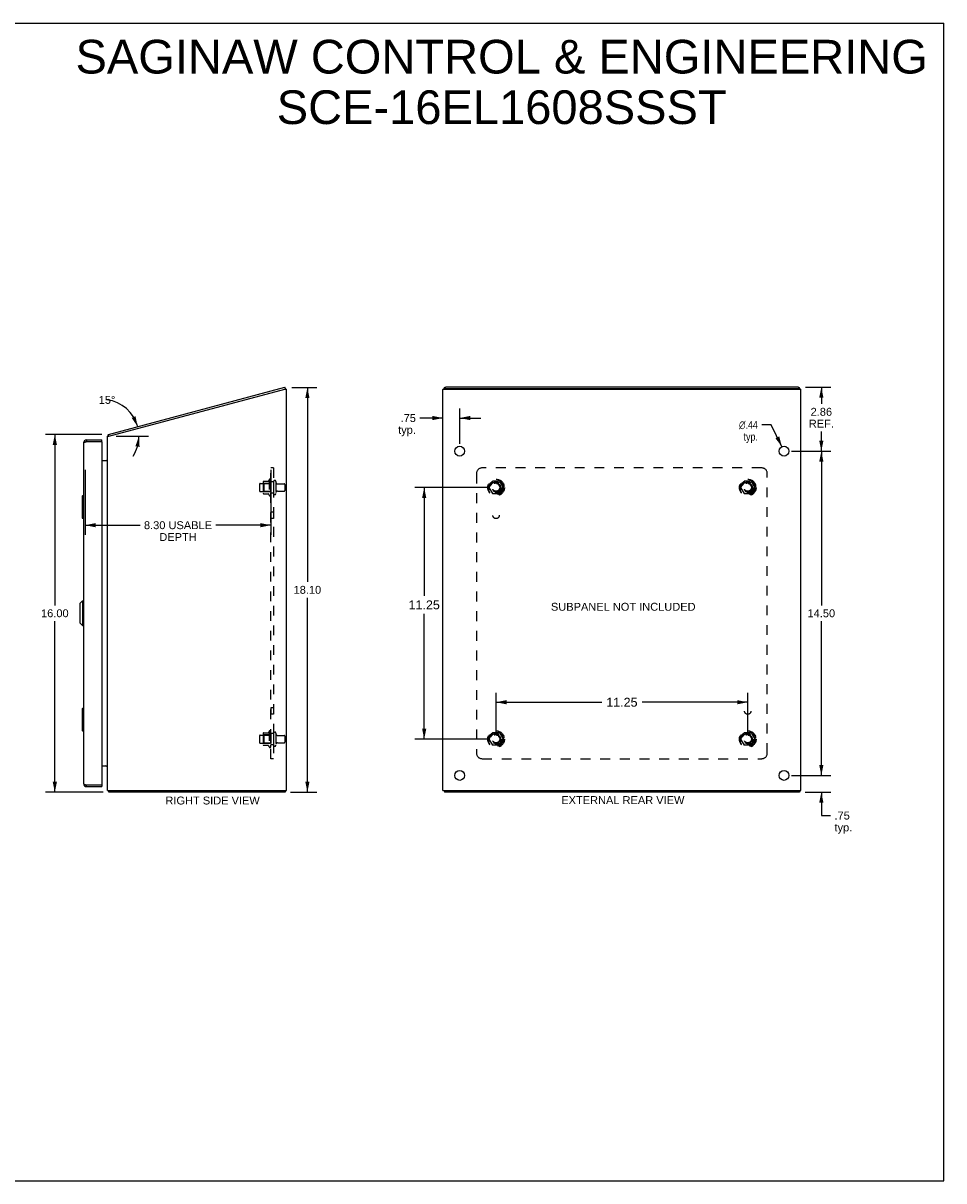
# Model space of a CAD drawing. Header units: inches. Extents: x 0 to 80, y 0 to 51.8.
# Tile 5 of 5: x 38.8 to 80, y 0 to 51.8. Entities that reach past the tile are written whole.
import ezdxf

# ---------------------------------------------------------------- set-up
doc = ezdxf.new("R2010")
doc.units = ezdxf.units.IN
doc.header["$LTSCALE"] = 4.4
doc.header["$MEASUREMENT"] = 0
doc.linetypes.add('HIDDEN', pattern=[0.2, 0.1, -0.1])
doc.layers.get('0').update_dxf_attribs({"linetype": 'CONTINUOUS'})
for name, color, linetype in [('02___PRT_ALL_AXES', 7, 'CONTINUOUS'), ('DEFAULT_2', 8, 'HIDDEN'), ('DIMENSIONS', 7, 'CONTINUOUS')]:
    doc.layers.add(name, color=color, linetype=linetype)
doc.styles.get("Standard").update_dxf_attribs({"font": 'arial.ttf'})
doc.styles.add('TEXTSTYLE_1', font='gdt', dxfattribs={"width": 0.8})
doc.dimstyles.new('DIMSTYLE_1', dxfattribs={"dimtxt": 0.352941, "dimasz": 0.470588, "dimexe": 0.09, "dimexo": 0.07, "dimgap": 0.0375, "dimtad": 0, "dimtih": 1, "dimtoh": 1, "dimzin": 4, "dimdsep": 46, "dimtxsty": 'Standard', "dimblk": '_FILLED', "dimblk1": '_FILLED', "dimblk2": '_FILLED', "dimcen": 0.09, "dimazin": 1, "dimtfac": 1, "dimtofl": 0, "dimtmove": 0, "dimatfit": 3, "dimldrblk": '_FILLED', "dimfxl": 1, "dimtolj": 1, "dimtzin": 4, "dimarcsym": 0})
doc.dimstyles.new('DIMSTYLE_2', dxfattribs={"dimtxt": 0.352941, "dimasz": 0.470588, "dimexe": 0.09, "dimexo": 0.07, "dimgap": 0.0375, "dimtad": 0, "dimtih": 1, "dimtoh": 1, "dimdec": 0, "dimzin": 4, "dimdsep": 46, "dimtxsty": 'Standard', "dimblk": '_FILLED', "dimblk1": '_FILLED', "dimblk2": '_FILLED', "dimcen": 0.09, "dimadec": 0, "dimazin": 1, "dimtfac": 1, "dimtofl": 0, "dimtmove": 0, "dimatfit": 3, "dimldrblk": '_FILLED', "dimfxl": 1, "dimtolj": 1, "dimtzin": 4, "dimarcsym": 0})
doc.dimstyles.new('DIMSTYLE_3', dxfattribs={"dimtxt": 0.352941, "dimasz": 0.470588, "dimexe": 0.09, "dimexo": 0.07, "dimgap": 0.09, "dimtad": 0, "dimtih": 1, "dimtoh": 1, "dimzin": 4, "dimdsep": 46, "dimtxsty": 'Standard', "dimblk": '_FILLED', "dimblk1": '_FILLED', "dimblk2": '_FILLED', "dimcen": 0.09, "dimazin": 1, "dimtfac": 1, "dimtofl": 0, "dimtmove": 0, "dimatfit": 1, "dimldrblk": '_FILLED', "dimfxl": 1, "dimtolj": 1, "dimtzin": 4, "dimarcsym": 0})
doc.dimstyles.new('DIMSTYLE_4', dxfattribs={"dimtxt": 0.4, "dimasz": 0.470588, "dimexe": 0.09, "dimexo": 0.07, "dimgap": 0.0425, "dimtad": 0, "dimtih": 1, "dimtoh": 1, "dimzin": 4, "dimdsep": 46, "dimtxsty": 'Standard', "dimblk": '_FILLED', "dimblk1": '_FILLED', "dimblk2": '_FILLED', "dimcen": 0.09, "dimazin": 1, "dimtfac": 1, "dimtofl": 0, "dimtmove": 0, "dimatfit": 3, "dimldrblk": '_FILLED', "dimfxl": 1, "dimtolj": 1, "dimtzin": 4, "dimarcsym": 0})

# ---------------------------------------------------------------- blocks, each defined once
blk = doc.blocks.new('_FILLED')
at = {"color": 0, "linetype": 'ByBlock'}
blk.add_solid([(0, 0), (-1, 0.2), (-1, -0.2)], dxfattribs=at)
blk = doc.blocks.new('*D1')
at = {"layer": 'DIMENSIONS', "color": 2, "linetype": 'Continuous'}
for p, q in [((42.368, 33.379), (39.838, 33.379)), ((40.261, 33.379), (40.261, 25.731)), ((40.261, 17.377), (40.261, 25.025)), ((42.428, 17.377), (39.838, 17.377))]:
    blk.add_line(p, q, dxfattribs=at)
at = {"layer": 'DIMENSIONS', "color": 2, "linetype": 'Continuous', "xscale": 0.4705882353, "yscale": 0.4705882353, "zscale": 0.4705882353}
for p, rotation in [((40.261, 33.379), 90), ((40.261, 17.377), 270)]:
    blk.add_blockref('_FILLED', p, dxfattribs=dict(at, rotation=rotation))
at = {"layer": 'DIMENSIONS', "color": 2, "linetype": 'Continuous', "insert": (40.261, 25.555), "char_height": 0.3529, "width": 1.23333, "attachment_point": 2, "line_spacing_factor": 0.9}
blk.add_mtext('16.00', dxfattribs=at)
blk = doc.blocks.new('*D3')
at = {"layer": 'DIMENSIONS', "color": 2, "linetype": 'Continuous'}
blk.add_line((43.004, 33.296), (44.446, 33.296), dxfattribs=at)
for start, end in [(15, 82.7683), (327.0641, 360)]:
    blk.add_arc((42.385, 33.296), 1.637, start, end, dxfattribs=at)
for points in [[(43.694, 34.115), (43.966, 33.719), (43.867, 34.189)], [(44.048, 32.816), (44.022, 33.296), (43.862, 32.843)]]:
    blk.add_solid(points, dxfattribs=at)
at = {"layer": 'DIMENSIONS', "color": 2, "linetype": 'Continuous', "insert": (42.591, 35.096), "char_height": 0.35294, "width": 0.78373, "attachment_point": 2, "line_spacing_factor": 0.9}
blk.add_mtext('15\\fgdt;{\\fgdt;~}', dxfattribs=at)
blk = doc.blocks.new('*D4')
at = {"layer": 'DIMENSIONS', "color": 2, "linetype": 'Continuous'}
for p, q in [((58.359, 32.957), (58.359, 34.531)), ((57.609, 34.108), (56.578, 34.108)), ((58.359, 34.108), (59.3, 34.108))]:
    blk.add_line(p, q, dxfattribs=at)
at = {"layer": 'DIMENSIONS', "color": 2, "linetype": 'Continuous', "xscale": 0.4705882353, "yscale": 0.4705882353, "zscale": 0.4705882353}
blk.add_blockref('_FILLED', (57.609, 34.108), dxfattribs=at)
at = {"layer": 'DIMENSIONS', "color": 2, "linetype": 'Continuous', "xscale": 0.4705882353, "yscale": 0.4705882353, "zscale": 0.4705882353, "rotation": 180}
blk.add_blockref('_FILLED', (58.359, 34.108), dxfattribs=at)
at = {"layer": 'DIMENSIONS', "color": 2, "linetype": 'Continuous', "insert": (56.401, 34.284), "char_height": 0.3529, "width": 0.79379, "attachment_point": 3, "line_spacing_factor": 0.9}
blk.add_mtext('.75\\Ptyp.', dxfattribs=at)
blk = doc.blocks.new('*D5')
at = {"layer": 'DIMENSIONS', "color": 2, "linetype": 'Continuous'}
for p, q in [((72.283, 33.803), (71.861, 33.803)), ((72.763, 32.824), (72.283, 33.803))]:
    blk.add_line(p, q, dxfattribs=at)
at = {"layer": 'DIMENSIONS', "color": 2, "linetype": 'Continuous', "xscale": 0.4705882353, "yscale": 0.4705882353, "zscale": 0.4705882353, "rotation": 296.0840151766}
blk.add_blockref('_FILLED', (72.763, 32.824), dxfattribs=at)
at = {"layer": 'DIMENSIONS', "color": 2, "linetype": 'Continuous', "insert": (71.685, 33.98), "char_height": 0.35294, "width": 1.15548, "attachment_point": 3, "line_spacing_factor": 0.9, "style": 'TEXTSTYLE_1'}
blk.add_mtext('{\\fgdt;n}\\fArial;.44\\Ptyp.', dxfattribs=at)
blk = doc.blocks.new('*D7')
at = {"layer": 'DIMENSIONS', "color": 2, "linetype": 'Continuous'}
for p, q in [((59.984, 20.082), (59.984, 21.825)), ((71.234, 20.082), (71.234, 21.825)), ((59.984, 21.401), (64.71, 21.401)), ((71.234, 21.401), (66.508, 21.401))]:
    blk.add_line(p, q, dxfattribs=at)
at = {"layer": 'DIMENSIONS', "color": 2, "linetype": 'Continuous', "xscale": 0.4705882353, "yscale": 0.4705882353, "zscale": 0.4705882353, "rotation": 180}
blk.add_blockref('_FILLED', (59.984, 21.401), dxfattribs=at)
at = {"layer": 'DIMENSIONS', "color": 2, "linetype": 'Continuous', "xscale": 0.4705882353, "yscale": 0.4705882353, "zscale": 0.4705882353}
blk.add_blockref('_FILLED', (71.234, 21.401), dxfattribs=at)
at = {"layer": 'DIMENSIONS', "color": 2, "linetype": 'Continuous', "insert": (65.609, 21.601), "char_height": 0.4, "width": 1.39777, "attachment_point": 2, "line_spacing_factor": 0.9}
blk.add_mtext('11.25', dxfattribs=at)
blk = doc.blocks.new('*D8')
at = {"layer": 'DIMENSIONS', "color": 2, "linetype": 'Continuous'}
for p, q in [((59.655, 31.002), (56.349, 31.002)), ((56.772, 31.002), (56.772, 26.155)), ((56.772, 19.752), (56.772, 25.355)), ((59.655, 19.752), (56.349, 19.752))]:
    blk.add_line(p, q, dxfattribs=at)
at = {"layer": 'DIMENSIONS', "color": 2, "linetype": 'Continuous', "xscale": 0.4705882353, "yscale": 0.4705882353, "zscale": 0.4705882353}
for p, rotation in [((56.772, 31.002), 90), ((56.772, 19.752), 270)]:
    blk.add_blockref('_FILLED', p, dxfattribs=dict(at, rotation=rotation))
at = {"layer": 'DIMENSIONS', "color": 2, "linetype": 'Continuous', "insert": (56.772, 25.955), "char_height": 0.4, "width": 1.39777, "attachment_point": 2, "line_spacing_factor": 0.9}
blk.add_mtext('11.25', dxfattribs=at)
blk = doc.blocks.new('*D9')
at = {"layer": 'DIMENSIONS', "color": 2, "linetype": 'Continuous'}
for p, q in [((74.524, 18.127), (74.524, 19.068)), ((73.189, 18.127), (74.947, 18.127)), ((73.796, 17.377), (74.947, 17.377)), ((74.524, 17.377), (74.524, 16.332)), ((74.524, 16.332), (74.935, 16.332))]:
    blk.add_line(p, q, dxfattribs=at)
at = {"layer": 'DIMENSIONS', "color": 2, "linetype": 'Continuous', "xscale": 0.4705882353, "yscale": 0.4705882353, "zscale": 0.4705882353}
for p, rotation in [((74.524, 18.127), 270), ((74.524, 17.377), 90)]:
    blk.add_blockref('_FILLED', p, dxfattribs=dict(at, rotation=rotation))
at = {"layer": 'DIMENSIONS', "color": 2, "linetype": 'Continuous', "insert": (75.112, 16.509), "char_height": 0.3529, "width": 0.79379, "attachment_point": 1, "line_spacing_factor": 0.9}
blk.add_mtext('.75\\Ptyp.', dxfattribs=at)
blk = doc.blocks.new('*D12')
at = {"layer": 'DIMENSIONS', "color": 2, "linetype": 'Continuous'}
for p, q in [((41.617, 31.798), (41.617, 28.893)), ((49.915, 31.798), (49.915, 28.893)), ((41.617, 29.317), (44.07, 29.317)), ((49.915, 29.317), (47.461, 29.317))]:
    blk.add_line(p, q, dxfattribs=at)
at = {"layer": 'DIMENSIONS', "color": 2, "linetype": 'Continuous', "xscale": 0.4705882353, "yscale": 0.4705882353, "zscale": 0.4705882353, "rotation": 180}
blk.add_blockref('_FILLED', (41.617, 29.317), dxfattribs=at)
at = {"layer": 'DIMENSIONS', "color": 2, "linetype": 'Continuous', "xscale": 0.4705882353, "yscale": 0.4705882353, "zscale": 0.4705882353}
blk.add_blockref('_FILLED', (49.915, 29.317), dxfattribs=at)
at = {"layer": 'DIMENSIONS', "color": 2, "linetype": 'Continuous', "insert": (45.766, 29.493), "char_height": 0.35294, "width": 3.03739, "attachment_point": 2, "line_spacing_factor": 0.9}
blk.add_mtext('8.30 USABLE\\PDEPTH', dxfattribs=at)
blk = doc.blocks.new('*D13')
at = {"layer": 'DIMENSIONS', "color": 2, "linetype": 'Continuous'}
for p, q in [((50.849, 35.475), (51.974, 35.475)), ((51.55, 35.475), (51.55, 26.779)), ((51.55, 17.377), (51.55, 26.073)), ((50.801, 17.377), (51.974, 17.377))]:
    blk.add_line(p, q, dxfattribs=at)
at = {"layer": 'DIMENSIONS', "color": 2, "linetype": 'Continuous', "xscale": 0.4705882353, "yscale": 0.4705882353, "zscale": 0.4705882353}
for p, rotation in [((51.55, 35.475), 90), ((51.55, 17.377), 270)]:
    blk.add_blockref('_FILLED', p, dxfattribs=dict(at, rotation=rotation))
at = {"layer": 'DIMENSIONS', "color": 2, "linetype": 'Continuous', "insert": (51.55, 26.603), "char_height": 0.3529, "width": 1.23333, "attachment_point": 2, "line_spacing_factor": 0.9}
blk.add_mtext('18.10', dxfattribs=at)
blk = doc.blocks.new('*D14')
at = {"layer": 'DIMENSIONS', "color": 2, "linetype": 'Continuous'}
for p, q in [((73.816, 35.483), (74.947, 35.483)), ((74.524, 35.483), (74.524, 34.74)), ((74.524, 32.627), (74.524, 33.505)), ((73.189, 32.627), (74.947, 32.627))]:
    blk.add_line(p, q, dxfattribs=at)
at = {"layer": 'DIMENSIONS', "color": 2, "linetype": 'Continuous', "xscale": 0.4705882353, "yscale": 0.4705882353, "zscale": 0.4705882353}
for p, rotation in [((74.524, 35.483), 90), ((74.524, 32.627), 270)]:
    blk.add_blockref('_FILLED', p, dxfattribs=dict(at, rotation=rotation))
at = {"layer": 'DIMENSIONS', "color": 2, "linetype": 'Continuous', "insert": (74.524, 34.563), "char_height": 0.3529, "width": 1.12049, "attachment_point": 2, "line_spacing_factor": 0.9}
blk.add_mtext('2.86\\PREF.', dxfattribs=at)
blk = doc.blocks.new('*D15')
at = {"layer": 'DIMENSIONS', "color": 2, "linetype": 'Continuous'}
for p, q in [((73.189, 32.627), (74.947, 32.627)), ((74.524, 32.627), (74.524, 25.73)), ((74.524, 18.127), (74.524, 25.024)), ((73.189, 18.127), (74.947, 18.127))]:
    blk.add_line(p, q, dxfattribs=at)
at = {"layer": 'DIMENSIONS', "color": 2, "linetype": 'Continuous', "xscale": 0.4705882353, "yscale": 0.4705882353, "zscale": 0.4705882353}
for p, rotation in [((74.524, 32.627), 90), ((74.524, 18.127), 270)]:
    blk.add_blockref('_FILLED', p, dxfattribs=dict(at, rotation=rotation))
at = {"layer": 'DIMENSIONS', "color": 2, "linetype": 'Continuous', "insert": (74.524, 25.554), "char_height": 0.3529, "width": 1.23333, "attachment_point": 2, "line_spacing_factor": 0.9}
blk.add_mtext('14.50', dxfattribs=at)

msp = doc.modelspace()

# ---------------------------------------------------------------- linework, layer by layer
at = {"color": 7, "linetype": 'Continuous'}
for p, q in [((0, 51.765), (80, 51.765)), ((80, 0), (80, 51.765)), ((50.568, 35.411), (50.543, 35.404)), ((50.568, 35.411), (50.548, 35.483)), ((57.672, 35.403), (57.672, 35.467)), ((73.486, 35.411), (57.732, 35.411)), ((73.546, 35.403), (73.546, 35.467)), ((42.646, 33.336), (42.673, 33.315)), ((42.678, 33.297), (42.659, 33.369)), ((41.677, 33.127), (41.677, 33.052)), ((42.367, 33.052), (42.352, 33.052)), ((42.367, 33.052), (42.367, 33.127)), ((41.482, 30.612), (41.482, 29.642)), ((41.497, 30.627), (41.542, 30.627)), ((41.528, 30.527), (41.528, 29.727)), ((41.497, 29.627), (41.542, 29.627)), ((41.384, 25.81), (41.502, 25.928)), ((41.502, 25.928), (41.502, 24.826)), ((41.502, 25.928), (41.542, 25.928)), ((41.384, 25.81), (41.384, 24.944)), ((41.384, 24.944), (41.502, 24.826)), ((41.502, 24.826), (41.542, 24.826)), ((41.482, 21.112), (41.482, 20.142)), ((41.497, 21.127), (41.542, 21.127)), ((41.528, 21.027), (41.528, 20.227)), ((41.497, 20.127), (41.542, 20.127)), ((41.677, 17.627), (41.677, 17.702)), ((42.352, 17.702), (42.367, 17.702)), ((42.367, 17.702), (42.367, 17.627)), ((42.656, 17.42), (42.678, 17.441)), ((42.678, 17.452), (42.678, 17.377)), ((50.552, 17.452), (50.552, 17.377)), ((57.672, 17.452), (57.672, 17.377)), ((73.546, 17.452), (73.546, 17.377)), ((0, 0), (80, 0))]:
    msp.add_line(p, q, dxfattribs=at)
at = {"color": 3, "linetype": 'Continuous'}
for p, q in [((42.659, 33.369), (50.548, 35.483)), ((42.675, 33.296), (50.54, 35.403)), ((50.54, 35.403), (50.615, 35.403)), ((50.615, 17.452), (50.615, 35.403)), ((57.609, 17.452), (57.609, 35.384)), ((57.627, 35.403), (73.591, 35.403)), ((73.486, 35.483), (57.732, 35.483)), ((73.609, 17.452), (73.609, 35.384)), ((42.615, 17.452), (42.615, 33.296)), ((42.615, 33.296), (42.675, 33.296)), ((41.542, 32.992), (41.542, 17.762)), ((41.663, 33.048), (41.677, 33.052)), ((41.677, 33.127), (42.367, 33.127)), ((41.677, 33.052), (42.352, 33.052)), ((42.367, 33.037), (42.367, 17.717)), ((42.367, 32.202), (42.599, 32.202)), ((42.604, 32.219), (42.606, 32.217)), ((42.367, 18.552), (42.599, 18.552)), ((42.604, 18.535), (42.606, 18.537)), ((41.677, 17.702), (42.352, 17.702)), ((41.677, 17.627), (42.367, 17.627)), ((42.615, 17.452), (50.615, 17.452)), ((42.666, 17.4), (42.667, 17.393)), ((50.552, 17.377), (42.678, 17.377)), ((57.609, 17.452), (73.609, 17.452)), ((73.546, 17.377), (57.672, 17.377))]:
    msp.add_line(p, q, dxfattribs=at)
for points in [[(57.672, 35.467), (57.672, 35.468), (57.673, 35.469), (57.673, 35.47), (57.674, 35.471), (57.675, 35.472), (57.676, 35.473), (57.677, 35.474), (57.679, 35.475), (57.681, 35.475), (57.683, 35.476), (57.685, 35.477), (57.687, 35.478), (57.69, 35.478), (57.692, 35.479), (57.695, 35.48), (57.698, 35.48), (57.701, 35.481), (57.704, 35.481), (57.707, 35.482), (57.711, 35.482), (57.714, 35.482), (57.718, 35.483), (57.721, 35.483), (57.725, 35.483), (57.728, 35.483), (57.732, 35.483)], [(73.486, 35.483), (73.49, 35.483), (73.493, 35.483), (73.497, 35.483), (73.5, 35.483), (73.504, 35.482), (73.507, 35.482), (73.511, 35.482), (73.514, 35.481), (73.517, 35.481), (73.52, 35.48), (73.523, 35.48), (73.526, 35.479), (73.529, 35.478), (73.531, 35.478), (73.533, 35.477), (73.535, 35.476), (73.537, 35.475), (73.539, 35.475), (73.541, 35.474), (73.542, 35.473), (73.543, 35.472), (73.544, 35.471), (73.545, 35.47), (73.546, 35.469), (73.546, 35.468), (73.546, 35.467)], [(42.646, 33.336), (42.647, 33.338), (42.648, 33.339), (42.649, 33.34), (42.649, 33.342), (42.65, 33.343), (42.65, 33.345), (42.651, 33.347), (42.651, 33.349), (42.651, 33.351), (42.652, 33.355)], [(42.652, 33.355), (42.652, 33.357), (42.653, 33.358), (42.653, 33.36), (42.653, 33.362), (42.654, 33.363), (42.654, 33.364), (42.655, 33.366), (42.656, 33.367), (42.656, 33.367), (42.657, 33.368), (42.658, 33.368), (42.658, 33.369), (42.659, 33.369)], [(41.542, 32.992), (41.542, 32.994), (41.542, 32.996), (41.543, 32.998), (41.545, 33), (41.546, 33.002), (41.548, 33.004), (41.551, 33.006), (41.553, 33.008), (41.556, 33.01), (41.56, 33.012), (41.563, 33.014), (41.567, 33.016), (41.572, 33.018), (41.576, 33.02), (41.581, 33.022), (41.586, 33.024), (41.592, 33.026), (41.597, 33.028), (41.603, 33.03), (41.609, 33.032), (41.615, 33.034), (41.622, 33.036), (41.628, 33.038), (41.635, 33.04), (41.642, 33.042), (41.649, 33.044), (41.656, 33.046), (41.663, 33.048)], [(42.599, 32.228), (42.599, 32.228), (42.599, 32.228), (42.599, 32.227), (42.599, 32.227), (42.599, 32.226), (42.599, 32.226), (42.6, 32.225), (42.601, 32.224), (42.601, 32.223), (42.602, 32.222), (42.603, 32.22), (42.604, 32.219)], [(42.599, 32.202), (42.599, 32.203), (42.599, 32.204), (42.599, 32.205), (42.599, 32.207), (42.599, 32.208), (42.6, 32.209), (42.6, 32.211), (42.601, 32.212), (42.602, 32.213), (42.603, 32.214), (42.604, 32.216), (42.605, 32.217), (42.606, 32.218), (42.609, 32.22)], [(42.609, 32.22), (42.61, 32.221), (42.611, 32.222), (42.612, 32.224), (42.613, 32.225), (42.613, 32.226), (42.614, 32.227), (42.614, 32.228), (42.615, 32.229), (42.615, 32.23)], [(42.599, 18.552), (42.599, 18.551), (42.599, 18.55), (42.599, 18.549), (42.599, 18.548), (42.599, 18.547), (42.6, 18.545), (42.6, 18.544), (42.601, 18.543), (42.602, 18.541), (42.603, 18.54), (42.604, 18.539), (42.605, 18.538), (42.606, 18.537)], [(42.599, 18.526), (42.599, 18.526), (42.599, 18.527), (42.599, 18.527), (42.599, 18.528), (42.599, 18.528), (42.599, 18.529), (42.6, 18.529), (42.6, 18.53), (42.601, 18.531), (42.601, 18.532), (42.602, 18.533), (42.603, 18.534), (42.604, 18.535)], [(42.606, 18.537), (42.609, 18.534), (42.61, 18.533), (42.611, 18.532), (42.612, 18.531), (42.613, 18.53), (42.613, 18.529), (42.614, 18.527), (42.614, 18.526), (42.615, 18.525), (42.615, 18.524)], [(41.542, 17.762), (41.542, 17.76), (41.542, 17.758), (41.543, 17.756), (41.545, 17.754), (41.546, 17.752), (41.548, 17.75), (41.551, 17.748), (41.553, 17.746), (41.556, 17.744), (41.56, 17.742), (41.563, 17.74), (41.567, 17.738), (41.572, 17.736), (41.576, 17.734), (41.581, 17.732), (41.586, 17.73), (41.592, 17.728), (41.597, 17.726), (41.603, 17.724), (41.609, 17.722), (41.615, 17.72), (41.622, 17.718), (41.628, 17.716), (41.635, 17.714), (41.642, 17.712), (41.649, 17.71), (41.656, 17.708), (41.663, 17.706), (41.677, 17.702)], [(42.656, 17.42), (42.657, 17.419), (42.658, 17.418), (42.659, 17.417), (42.66, 17.415), (42.661, 17.413), (42.662, 17.411), (42.663, 17.409), (42.664, 17.407), (42.664, 17.404), (42.665, 17.402), (42.666, 17.4)], [(42.667, 17.393), (42.668, 17.391), (42.669, 17.39), (42.669, 17.388), (42.67, 17.386), (42.67, 17.385), (42.671, 17.383), (42.671, 17.382), (42.672, 17.381), (42.673, 17.38), (42.673, 17.379), (42.674, 17.379), (42.675, 17.378), (42.675, 17.378), (42.676, 17.377), (42.677, 17.377), (42.678, 17.377)]]:
    msp.add_lwpolyline(points, dxfattribs=at)
at = {"color": 7, "linetype": 'Continuous'}
for points in [[(57.732, 35.411), (57.728, 35.411), (57.725, 35.41), (57.721, 35.41), (57.718, 35.41), (57.714, 35.41), (57.711, 35.41), (57.707, 35.409), (57.704, 35.409), (57.701, 35.408), (57.698, 35.408), (57.695, 35.407), (57.692, 35.407), (57.69, 35.406), (57.687, 35.405), (57.685, 35.405), (57.683, 35.404), (57.681, 35.403), (57.681, 35.403)], [(73.538, 35.403), (73.537, 35.403), (73.535, 35.404), (73.533, 35.405), (73.531, 35.405), (73.529, 35.406), (73.526, 35.407), (73.523, 35.407), (73.52, 35.408), (73.517, 35.408), (73.514, 35.409), (73.511, 35.409), (73.507, 35.41), (73.504, 35.41), (73.5, 35.41), (73.497, 35.41), (73.493, 35.41), (73.49, 35.411), (73.486, 35.411)], [(41.527, 30.563), (41.527, 30.558), (41.528, 30.552), (41.528, 30.546), (41.528, 30.54), (41.528, 30.534), (41.528, 30.527)], [(41.528, 29.727), (41.528, 29.721), (41.528, 29.715), (41.528, 29.709), (41.528, 29.703), (41.527, 29.697), (41.527, 29.691)], [(41.527, 21.063), (41.527, 21.058), (41.528, 21.052), (41.528, 21.046), (41.528, 21.04), (41.528, 21.034), (41.528, 21.027)], [(41.528, 20.227), (41.528, 20.221), (41.528, 20.215), (41.528, 20.209), (41.528, 20.203), (41.527, 20.197), (41.527, 20.191)]]:
    msp.add_lwpolyline(points, dxfattribs=at)
at = {"color": 3, "linetype": 'Continuous'}
for centre, radius, start, end in [((42.76, 33.246), 0.145, 141.3281, 159.952), ((41.677, 32.992), 0.135, 90, 180), ((42.352, 33.037), 0.015, 0, 90), ((42.545, 32.272), 0.07, 270, 360), ((42.545, 18.482), 0.07, 0, 90), ((41.677, 17.762), 0.135, 180, 270), ((42.352, 17.717), 0.015, 270, 360), ((42.76, 17.522), 0.145, 208.8736, 224.6014)]:
    msp.add_arc(centre, radius, start, end, dxfattribs=at)
at = {"color": 7, "linetype": 'Continuous'}
for centre, radius, start, end in [((41.677, 32.992), 0.06, 90, 121.8643), ((41.497, 30.612), 0.015, 90, 180), ((41.527, 30.612), 0.015, 0, 90), ((41.497, 29.642), 0.015, 180, 270), ((41.527, 29.642), 0.015, 270, 360), ((41.497, 21.112), 0.015, 90, 180), ((41.527, 21.112), 0.015, 0, 90), ((41.497, 20.142), 0.015, 180, 270), ((41.527, 20.142), 0.015, 270, 360), ((41.677, 17.762), 0.06, 238.1363, 270)]:
    msp.add_arc(centre, radius, start, end, dxfattribs=at)
at = {"color": 3, "linetype": 'Continuous'}
for centre, start_param, end_param in [((57.754, 35.384), 2.637791, 3.141593), ((73.464, 35.384), 0, 0.503802)]:
    msp.add_ellipse(centre, major_axis=(0.145, 0), ratio=0.267949, start_param=start_param, end_param=end_param, dxfattribs=at)
at = {"layer": '02___PRT_ALL_AXES', "color": 8, "linetype": 'HIDDEN'}
for p, q in [((49.445, 31.185), (50.04, 31.185)), ((49.845, 31.358), (49.845, 30.646)), ((49.915, 31.252), (49.915, 31.336)), ((49.915, 31.252), (49.915, 30.752)), ((50.04, 31.252), (49.915, 31.252)), ((50.04, 31.252), (50.04, 30.752)), ((50.208, 31.168), (50.51, 31.168)), ((49.445, 30.819), (50.04, 30.819)), ((49.915, 30.668), (49.915, 30.752)), ((50.04, 30.752), (49.915, 30.752)), ((50.208, 30.836), (50.51, 30.836)), ((50.04, 29.893), (49.915, 29.893)), ((49.915, 29.893), (49.915, 29.612)), ((50.04, 29.612), (49.915, 29.612)), ((50.04, 29.893), (50.04, 29.612)), ((50.04, 21.143), (49.915, 21.143)), ((49.915, 21.143), (49.915, 20.862)), ((50.04, 20.862), (49.915, 20.862)), ((50.04, 21.143), (50.04, 20.862)), ((49.445, 19.935), (50.04, 19.935)), ((49.845, 20.108), (49.845, 19.396)), ((49.915, 20.002), (49.915, 20.086)), ((50.04, 20.002), (49.915, 20.002)), ((49.915, 20.002), (49.915, 19.502)), ((50.04, 20.002), (50.04, 19.502)), ((50.208, 19.918), (50.51, 19.918)), ((49.445, 19.569), (50.04, 19.569)), ((50.04, 19.502), (49.915, 19.502)), ((49.915, 19.418), (49.915, 19.502)), ((50.208, 19.586), (50.51, 19.586))]:
    msp.add_line(p, q, dxfattribs=at)
at = {"layer": '02___PRT_ALL_AXES', "color": 3, "linetype": 'Continuous'}
for centre in [(58.359, 32.627), (72.859, 32.627), (58.359, 18.127), (72.859, 18.127)]:
    msp.add_circle(centre, 0.219, dxfattribs=at)
at = {"layer": '02___PRT_ALL_AXES', "color": 8, "linetype": 'HIDDEN'}
for centre, radius in [((59.984, 31.002), 0.372), ((59.984, 31.002), 0.356), ((59.984, 31.002), 0.25), ((59.984, 31.002), 0.183), ((71.234, 31.002), 0.372), ((71.234, 31.002), 0.356), ((71.234, 31.002), 0.25), ((71.234, 31.002), 0.183), ((59.984, 29.752), 0.141), ((71.234, 21.002), 0.141), ((59.984, 19.752), 0.372), ((59.984, 19.752), 0.356), ((59.984, 19.752), 0.25), ((59.984, 19.752), 0.183), ((71.234, 19.752), 0.372), ((71.234, 19.752), 0.356), ((71.234, 19.752), 0.25), ((71.234, 19.752), 0.183)]:
    msp.add_circle(centre, radius, dxfattribs=at)
for centre, radius, start, end in [((50.445, 31.002), 0.698, 149.3369, 156.0321), ((49.876, 31.336), 0.0384, 0, 145.5503), ((50.445, 31.002), 0.698, 203.9679, 210.6631), ((49.876, 30.668), 0.0384, 214.4497, 360), ((50.445, 19.752), 0.698, 149.3369, 156.0321), ((49.876, 20.086), 0.0384, 0, 145.5503), ((50.445, 19.752), 0.698, 203.9679, 210.6631), ((49.876, 19.418), 0.0384, 214.4497, 360)]:
    msp.add_arc(centre, radius, start, end, dxfattribs=at)
at = {"layer": 'DEFAULT_2', "color": 8, "linetype": 'HIDDEN'}
for p, q in [((49.915, 18.877), (49.915, 31.877)), ((50.04, 31.877), (49.915, 31.877)), ((50.04, 31.877), (50.04, 18.877)), ((59.109, 31.627), (59.109, 19.127)), ((71.859, 31.877), (59.359, 31.877)), ((72.109, 19.127), (72.109, 31.627)), ((49.415, 31.155), (49.415, 30.849)), ((49.579, 31.258), (49.579, 30.747)), ((49.599, 31.186), (49.579, 31.206)), ((49.589, 31.28), (49.817, 31.28)), ((49.599, 31.186), (49.599, 30.819)), ((49.895, 31.186), (49.599, 31.186)), ((49.895, 31.186), (49.915, 31.206)), ((49.895, 31.186), (49.895, 30.819)), ((50.146, 31.267), (50.146, 30.738)), ((50.54, 31.138), (50.54, 30.866)), ((59.821, 31.275), (59.667, 31.007)), ((60.139, 31.28), (59.83, 31.28)), ((60.302, 31.007), (60.147, 31.275)), ((71.071, 31.275), (70.917, 31.007)), ((71.389, 31.28), (71.08, 31.28)), ((71.552, 31.007), (71.397, 31.275)), ((49.599, 30.819), (49.579, 30.799)), ((49.589, 30.725), (49.817, 30.725)), ((49.895, 30.819), (49.599, 30.819)), ((49.895, 30.819), (49.915, 30.799)), ((59.667, 30.997), (59.821, 30.73)), ((60.139, 30.725), (59.83, 30.725)), ((60.147, 30.73), (60.302, 30.997)), ((70.917, 30.997), (71.071, 30.73)), ((71.389, 30.725), (71.08, 30.725)), ((71.397, 30.73), (71.552, 30.997)), ((49.415, 19.905), (49.415, 19.599)), ((49.579, 20.008), (49.579, 19.497)), ((49.599, 19.936), (49.579, 19.956)), ((49.589, 20.03), (49.817, 20.03)), ((49.895, 19.936), (49.599, 19.936)), ((49.599, 19.936), (49.599, 19.569)), ((49.895, 19.936), (49.915, 19.956)), ((49.895, 19.936), (49.895, 19.569)), ((50.146, 20.017), (50.146, 19.488)), ((50.54, 19.888), (50.54, 19.616)), ((59.821, 20.025), (59.667, 19.757)), ((59.667, 19.747), (59.821, 19.48)), ((60.139, 20.03), (59.83, 20.03)), ((60.302, 19.757), (60.147, 20.025)), ((60.147, 19.48), (60.302, 19.747)), ((71.071, 20.025), (70.917, 19.757)), ((70.917, 19.747), (71.071, 19.48)), ((71.389, 20.03), (71.08, 20.03)), ((71.552, 19.757), (71.397, 20.025)), ((71.397, 19.48), (71.552, 19.747)), ((49.599, 19.569), (49.579, 19.549)), ((49.589, 19.475), (49.817, 19.475)), ((49.895, 19.569), (49.599, 19.569)), ((49.895, 19.569), (49.915, 19.549)), ((60.139, 19.475), (59.83, 19.475)), ((71.389, 19.475), (71.08, 19.475)), ((50.04, 18.877), (49.915, 18.877)), ((59.359, 18.877), (71.859, 18.877))]:
    msp.add_line(p, q, dxfattribs=at)
for centre, radius in [((59.984, 31.002), 0.318), ((59.984, 31.002), 0.204), ((59.984, 31.002), 0.183), ((59.984, 31.002), 0.183), ((59.984, 31.002), 0.166), ((71.234, 31.002), 0.318), ((71.234, 31.002), 0.204), ((71.234, 31.002), 0.183), ((71.234, 31.002), 0.183), ((71.234, 31.002), 0.166), ((59.984, 19.752), 0.318), ((59.984, 19.752), 0.204), ((59.984, 19.752), 0.183), ((59.984, 19.752), 0.183), ((59.984, 19.752), 0.166), ((71.234, 19.752), 0.318), ((71.234, 19.752), 0.204), ((71.234, 19.752), 0.183), ((71.234, 19.752), 0.183), ((71.234, 19.752), 0.166)]:
    msp.add_circle(centre, radius, dxfattribs=at)
for centre, radius, start, end in [((59.359, 31.627), 0.25, 90, 180), ((71.859, 31.627), 0.25, 0, 90), ((49.445, 31.155), 0.03, 90, 180), ((49.589, 31.27), 0.01, 90, 174.8062), ((49.72, 31.258), 0.141, 174.7919, 180), ((49.798, 31.29), 0.01, 270, 336.0321), ((50.093, 31.267), 0.053, 0, 180), ((50.208, 31.231), 0.0625, 180, 270), ((50.51, 31.138), 0.03, 0, 90), ((59.83, 31.27), 0.01, 90.0124, 149.9892), ((60.139, 31.27), 0.01, 30.012, 89.9887), ((71.08, 31.27), 0.01, 90.0124, 149.9892), ((71.389, 31.27), 0.01, 30.012, 89.9887), ((49.445, 30.849), 0.03, 180, 270), ((49.72, 30.747), 0.141, 180, 185.2081), ((49.589, 30.735), 0.01, 185.1938, 270), ((49.798, 30.715), 0.01, 23.9679, 90), ((50.093, 30.738), 0.053, 180, 360), ((50.208, 30.774), 0.0625, 90, 180), ((50.51, 30.866), 0.03, 270, 360), ((59.675, 31.002), 0.01, 150.0127, 209.9883), ((59.83, 30.735), 0.01, 210.012, 269.9887), ((60.139, 30.735), 0.01, 270.0124, 329.9892), ((60.293, 31.002), 0.01, 330.0127, 29.9883), ((70.925, 31.002), 0.01, 150.0127, 209.9883), ((71.08, 30.735), 0.01, 210.012, 269.9887), ((71.389, 30.735), 0.01, 270.0124, 329.9892), ((71.543, 31.002), 0.01, 330.0127, 29.9883), ((49.445, 19.905), 0.03, 90, 180), ((49.589, 20.02), 0.01, 90, 174.8062), ((49.72, 20.008), 0.141, 174.7919, 180), ((49.798, 20.04), 0.01, 270, 336.0321), ((50.093, 20.017), 0.053, 0, 180), ((50.208, 19.981), 0.0625, 180, 270), ((50.51, 19.888), 0.03, 0, 90), ((59.675, 19.752), 0.01, 150.0127, 209.9883), ((59.83, 20.02), 0.01, 90.0124, 149.9892), ((60.139, 20.02), 0.01, 30.012, 89.9887), ((60.293, 19.752), 0.01, 330.0127, 29.9883), ((70.925, 19.752), 0.01, 150.0127, 209.9883), ((71.08, 20.02), 0.01, 90.0124, 149.9892), ((71.389, 20.02), 0.01, 30.012, 89.9887), ((71.543, 19.752), 0.01, 330.0127, 29.9883), ((49.445, 19.599), 0.03, 180, 270), ((49.72, 19.497), 0.141, 180, 185.2081), ((49.589, 19.485), 0.01, 185.1938, 270), ((49.798, 19.465), 0.01, 23.9679, 90), ((50.093, 19.488), 0.053, 180, 360), ((50.208, 19.524), 0.0625, 90, 180), ((50.51, 19.616), 0.03, 270, 360), ((59.83, 19.485), 0.01, 210.012, 269.9887), ((60.139, 19.485), 0.01, 270.0124, 329.9892), ((71.08, 19.485), 0.01, 210.012, 269.9887), ((71.389, 19.485), 0.01, 270.0124, 329.9892), ((59.359, 19.127), 0.25, 180, 270), ((71.859, 19.127), 0.25, 270, 360)]:
    msp.add_arc(centre, radius, start, end, dxfattribs=at)

# ---------------------------------------------------------------- texts
at = {"layer": 'DIMENSIONS', "color": 2, "linetype": 'Continuous', "attachment_point": 2, "line_spacing_factor": 0.9}
for s, insert, char_height, width in [('SAGINAW CONTROL & ENGINEERING\\PSCE-16EL1608SSST', (60.235, 51.019), 1.50588, 38.03333), ('SUBPANEL NOT INCLUDED', (65.669, 25.845), 0.35294, 6.45397), ('RIGHT SIDE VIEW', (47.313, 17.182), 0.35294, 4.20905), ('EXTERNAL REAR VIEW', (65.652, 17.201), 0.35294, 5.49486)]:
    msp.add_mtext(s, dxfattribs=dict(at, insert=insert, char_height=char_height, width=width))

# ---------------------------------------------------------------- dimensions: what is measured, and where the dimension line sits
at = {"layer": 'DIMENSIONS', "color": 2, "linetype": 'Continuous'}
for base, p1, p2, angle, dimstyle, picture, middle in [((51.55, 35.475), (50.731, 17.377), (50.779, 35.475), 90, 'DIMSTYLE_1', '*D13', (51.565, 26.424)), ((40.261, 17.377), (42.438, 33.379), (42.498, 17.377), 270, 'DIMSTYLE_1', '*D1', (40.276, 25.376)), ((74.524, 18.127), (73.119, 32.627), (73.119, 18.127), 270, 'DIMSTYLE_1', '*D15', (74.539, 25.375)), ((56.772, 31.002), (59.725, 19.752), (59.725, 31.002), 90, 'DIMSTYLE_4', '*D8', (56.791, 25.753))]:
    dim = msp.add_linear_dim(base=base, p1=p1, p2=p2, angle=angle, dimstyle=dimstyle, dxfattribs=at)
    dim.commit()
    dim.dimension.update_dxf_attribs({"geometry": picture, "text_midpoint": middle, "dimtype": 160})
for base, p1, p2, text, picture, middle in [((58.359, 34.108), (57.609, 35.403), (58.359, 32.887), '<>\\Ptyp.', '*D4', (56.004, 33.843)), ((49.915, 29.317), (41.617, 31.868), (49.915, 31.868), '<> USABLE\\PDEPTH', '*D12', (45.766, 29.052))]:
    dim = msp.add_linear_dim(base=base, p1=p1, p2=p2, text=text, dimstyle='DIMSTYLE_1', dxfattribs=at)
    dim.commit()
    dim.dimension.update_dxf_attribs({"geometry": picture, "text_midpoint": middle, "dimtype": 160})
for base, p1, p2, angle, text, picture, middle in [((74.524, 32.627), (73.746, 35.483), (73.119, 32.627), 270, '<>\\PREF.', '*D14', (74.524, 34.122)), ((74.524, 18.127), (73.726, 17.377), (73.119, 18.127), 90, '<>\\Ptyp.', '*D9', (75.509, 16.068))]:
    dim = msp.add_linear_dim(base=base, p1=p1, p2=p2, angle=angle, text=text, dimstyle='DIMSTYLE_1', dxfattribs=at)
    dim.commit()
    dim.dimension.update_dxf_attribs({"geometry": picture, "text_midpoint": middle, "dimtype": 160})
dim = msp.add_angular_dim_2l(base=(44.0082, 33.5093), line1=((42.9177, 33.2956), (42.9341, 33.2956)), line2=((43.8829, 33.697), (43.8988, 33.7012)), dimstyle='DIMSTYLE_2', dxfattribs=at)
dim.commit()
dim.dimension.update_dxf_attribs({"geometry": '*D3', "text_midpoint": (42.591, 34.9198), "dimtype": 162})
dim = msp.add_diameter_dim_2p(p1=(72.763, 32.824), p2=(72.955, 32.431), text='%%c<>\\Ptyp.', dimstyle='DIMSTYLE_3', override={"dimpost": '<>'}, dxfattribs=at)
dim.commit()
dim.dimension.update_dxf_attribs({"geometry": '*D5', "text_midpoint": (71.107, 33.538), "dimtype": 163})
dim = msp.add_linear_dim(base=(71.234, 21.401), p1=(59.984, 20.012), p2=(71.234, 20.012), dimstyle='DIMSTYLE_4', dxfattribs=at)
dim.commit()
dim.dimension.update_dxf_attribs({"geometry": '*D7', "text_midpoint": (65.628, 21.399), "dimtype": 160})

doc.saveas('drawing.dxf')
